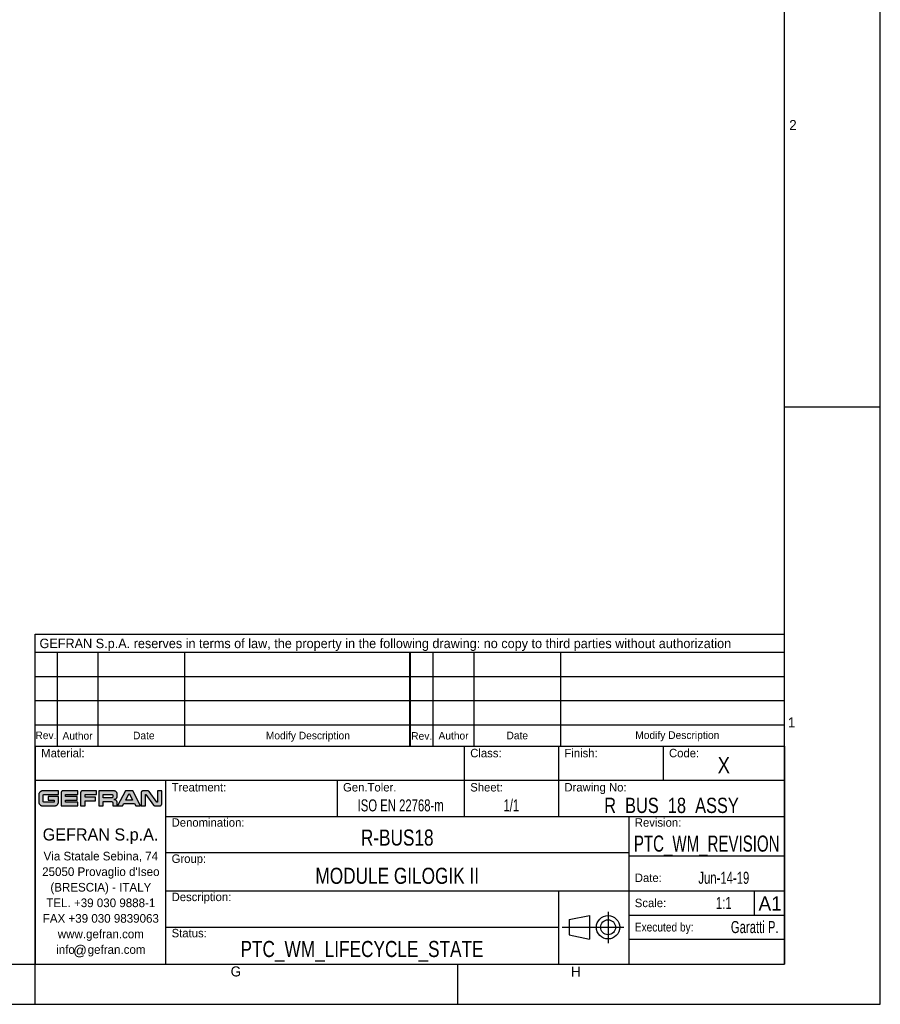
# Model space of a CAD drawing. Header units: millimetres. Extents: x 0 to 841, y 0 to 594.
# Tile 168 of 237: x 627 to 841, y 0 to 245. Entities that reach past the tile are written whole.
import ezdxf

# ---------------------------------------------------------------- set-up
doc = ezdxf.new("R2010")
doc.units = ezdxf.units.MM
doc.header["$LTSCALE"] = 46.255
doc.layers.get('0').update_dxf_attribs({"linetype": 'CONTINUOUS'})
doc.styles.add('TEXTSTYLE_2', font='trium.ttf')
doc.styles.add('TEXTSTYLE_3', font='trium.ttf')
doc.styles.add('TEXTSTYLE_4', font='triumb.ttf')
doc.styles.add('TEXTSTYLE_5', font='trium.ttf')
doc.styles.add('TEXTSTYLE_6', font='txt', dxfattribs={"width": 0.85})
doc.styles.add('TEXTSTYLE_7', font='txt', dxfattribs={"width": 0.7})
doc.styles.add('TEXTSTYLE_8', font='txt', dxfattribs={"width": 0.8})
doc.styles.add('TEXTSTYLE_9', font='arialn.ttf')

msp = doc.modelspace()

# ---------------------------------------------------------------- hatches: boundary and pattern name
at = {"linetype": 'CONTINUOUS'}
for points in [[(636.08534, 49.37186), (636.15177, 49.39361), (636.21657, 49.41999), (636.27948, 49.45091), (636.34019, 49.48622), (636.3984, 49.52577), (636.45381, 49.56937), (636.50612, 49.61681), (636.52687, 49.63759), (636.57424, 49.68996), (636.61776, 49.74544), (636.65723, 49.8037), (636.69246, 49.86446), (636.72328, 49.9274), (636.74957, 49.99224), (636.77124, 50.0587), (636.78819, 50.12653), (636.80037, 50.19549), (636.80774, 50.26538), (636.81024, 50.33601), (636.81011, 50.33844), (636.80958, 50.44355), (636.80974, 51.20331), (636.81024, 51.62928), (634.18325, 51.62928), (634.18325, 50.75769), (635.71453, 50.75769), (635.71453, 50.34846), (635.71213, 50.3224), (635.70501, 50.2974), (635.69334, 50.27405), (635.67744, 50.2531), (635.66876, 50.24442), (635.64781, 50.22852), (635.62446, 50.21685), (635.59946, 50.20973), (635.5734, 50.20733), (633.25804, 50.20685), (633.22083, 50.20927), (633.18442, 50.21649), (633.14924, 50.22842), (633.1158, 50.24489), (633.0847, 50.26567), (633.05657, 50.29035), (633.03204, 50.31838), (633.01159, 50.34913), (632.99552, 50.38204), (632.98403, 50.41659), (632.97725, 50.45233), (632.97526, 50.48892), (632.97536, 50.96871), (632.97627, 51.78743), (632.97694, 51.89772), (632.97707, 51.90015), (632.97949, 51.93748), (632.9867, 51.97389), (632.99859, 52.00896), (633.01501, 52.04222), (633.03573, 52.07313), (633.05847, 52.0992), (633.08632, 52.12392), (633.11702, 52.14464), (633.15002, 52.16106), (633.18481, 52.17294), (633.22094, 52.18015), (633.25804, 52.18257), (636.81024, 52.18297), (636.81024, 53.05703), (632.88025, 53.05703), (632.8113, 53.05434), (632.743, 53.04678), (632.67551, 53.0344), (632.609, 53.01722), (632.54367, 52.99528), (632.47975, 52.96865), (632.41751, 52.9374), (632.35722, 52.90164), (632.29918, 52.86149), (632.24373, 52.81714), (632.19117, 52.7688), (632.14183, 52.71671), (632.11962, 52.69075), (632.07562, 52.63372), (632.03563, 52.57381), (631.99988, 52.5114), (631.96855, 52.44683), (631.94179, 52.38046), (631.91971, 52.31261), (631.9024, 52.2436), (631.88991, 52.17372), (631.88228, 52.10323), (631.87953, 52.03235), (631.87953, 50.30984), (631.88213, 50.2395), (631.88958, 50.17027), (631.90181, 50.1023), (631.91875, 50.03574), (631.94034, 49.97077), (631.9665, 49.90759), (631.99713, 49.84642), (632.03214, 49.78749), (632.07139, 49.73106), (632.11472, 49.67738), (632.16195, 49.62671), (632.21288, 49.57932), (632.26726, 49.53547), (632.28155, 49.52495), (632.33985, 49.48589), (632.40092, 49.45092), (632.46447, 49.42021), (632.53021, 49.39393), (632.59784, 49.37218), (632.6671, 49.35509), (632.73771, 49.34273), (632.80944, 49.33517), (632.88207, 49.33247), (635.8081, 49.33247), (635.87872, 49.33507), (635.94859, 49.34253), (636.01754, 49.35481)], [(637.76883, 53.03742), (637.72802, 53.02234), (637.68884, 53.00315), (637.65168, 52.98003), (637.61694, 52.95317), (637.60018, 52.93804), (637.56987, 52.90612), (637.54302, 52.8714), (637.51989, 52.83426), (637.5007, 52.79511), (637.48562, 52.75433), (637.47477, 52.71225), (637.46821, 52.66917), (637.46601, 52.62536), (637.46601, 49.33325), (641.62476, 49.33325), (641.62476, 50.20485), (638.56172, 50.20485), (638.56172, 50.75769), (641.41305, 50.75769), (641.41305, 51.63426), (638.56172, 51.63426), (638.56172, 52.18462), (641.62807, 52.18462), (641.62807, 53.05703), (637.89788, 53.05703), (637.85405, 53.05484), (637.81094, 53.04828)], [(642.596, 53.03798), (642.55572, 53.02333), (642.51701, 53.00469), (642.48023, 52.98221), (642.44577, 52.95609), (642.42194, 52.93453), (642.39244, 52.90276), (642.36631, 52.8683), (642.34383, 52.83153), (642.32519, 52.79283), (642.31054, 52.75256), (642.29999, 52.71104), (642.29362, 52.66856), (642.29149, 52.62536), (642.29149, 49.33329), (643.3872, 49.33329), (643.3872, 50.59584), (646.01607, 50.59584), (646.01607, 51.46742), (643.3872, 51.46742), (643.3872, 52.18046), (646.2331, 52.18046), (646.2331, 53.05703), (642.72322, 53.05703), (642.68002, 53.0549), (642.63753, 53.04853)], [(662.10276, 49.35561), (662.14977, 49.37277), (662.19492, 49.3946), (662.2378, 49.42093), (662.27796, 49.45152), (662.31496, 49.48606), (662.33823, 49.51178), (662.36881, 49.55195), (662.39515, 49.59482), (662.41698, 49.63998), (662.43414, 49.68698), (662.44649, 49.73545), (662.45396, 49.78505), (662.45646, 49.83549), (662.45646, 53.05703), (661.36075, 53.05703), (661.36075, 50.26336), (661.35833, 50.24715), (661.35122, 50.23236), (661.33989, 50.22015), (661.33659, 50.21772), (661.32181, 50.21062), (661.3056, 50.2082), (661.28944, 50.21062), (661.28473, 50.21233), (661.27148, 50.22052), (661.2622, 50.23175), (659.32436, 52.87002), (659.29578, 52.90706), (659.26468, 52.93957), (659.2289, 52.96982), (659.1902, 52.99595), (659.14906, 53.01766), (659.10593, 53.03476), (659.06126, 53.04709), (659.0154, 53.05454), (658.96868, 53.05703), (657.81135, 53.05699), (657.76089, 53.05449), (657.71127, 53.04703), (657.66279, 53.03467), (657.61577, 53.01752), (657.5706, 52.99568), (657.52771, 52.96936), (657.48754, 52.93877), (657.46184, 52.91554), (657.4273, 52.87856), (657.39672, 52.83841), (657.37039, 52.79555), (657.34856, 52.75042), (657.3314, 52.70343), (657.31904, 52.65498), (657.31158, 52.60539), (657.30908, 52.55496), (657.30908, 49.33329), (658.40479, 49.33329), (658.40479, 52.12696), (658.40721, 52.14318), (658.41431, 52.15797), (658.41674, 52.16125), (658.42893, 52.17258), (658.44371, 52.17969), (658.45994, 52.18211), (658.47581, 52.1797), (658.49057, 52.1726), (658.50299, 52.16119), (658.50406, 52.15982), (660.43455, 49.53243), (660.46185, 49.49449), (660.46891, 49.48595), (660.50108, 49.45194), (660.53667, 49.42167), (660.57523, 49.39548), (660.61633, 49.37364), (660.65955, 49.35637), (660.7045, 49.34381), (660.75085, 49.33608), (660.79831, 49.33329), (661.95424, 49.33329), (662.00469, 49.33579), (662.05429, 49.34325)]]:
    msp.add_hatch(color=2, dxfattribs=at).paths.add_polyline_path(points)
h = msp.add_hatch(color=2, dxfattribs=at)
h.paths.add_polyline_path([(650.80242, 50.93592), (650.8611, 50.95657), (650.91812, 50.98162), (650.97321, 51.01097), (651.02606, 51.04445), (651.07635, 51.0819), (651.12377, 51.12309), (651.16148, 51.16077), (651.20273, 51.20815), (651.24023, 51.2584), (651.27377, 51.31121), (651.30317, 51.36627), (651.32828, 51.42328), (651.34899, 51.48193), (651.36521, 51.54197), (651.37688, 51.60314), (651.38394, 51.66524), (651.38634, 51.72805), (651.38634, 52.22697), (651.384, 52.28993), (651.37701, 52.35216), (651.3654, 52.41345), (651.34925, 52.4736), (651.3286, 52.53235), (651.30357, 52.58943), (651.27425, 52.64455), (651.2408, 52.69741), (651.2034, 52.74769), (651.16226, 52.79508), (651.12451, 52.83289), (651.07722, 52.87407), (651.02706, 52.91149), (650.97435, 52.94495), (650.91938, 52.97427), (650.86248, 52.99931), (650.80391, 53.01994), (650.74395, 53.0361), (650.68283, 53.0477), (650.62078, 53.05469), (650.55797, 53.05703), (646.78105, 53.05703), (646.78105, 49.33413), (647.87676, 49.33413), (647.87676, 50.43217), (649.8591, 50.43217), (649.90445, 50.42984), (649.94897, 50.42289), (649.99238, 50.4114), (650.03435, 50.39545), (650.07451, 50.37517), (650.11245, 50.35076), (650.14775, 50.32245), (650.17997, 50.29055), (650.18241, 50.28785), (650.21077, 50.25262), (650.23523, 50.21475), (650.25554, 50.17468), (650.27151, 50.13283), (650.28302, 50.08957), (650.28997, 50.04523), (650.2923, 50.0001), (650.2923, 49.33413), (651.38799, 49.33413), (651.38799, 50.06623), (651.38565, 50.12892), (651.37865, 50.19095), (651.36704, 50.25212), (651.35086, 50.31221), (651.33017, 50.37097), (651.30507, 50.42812), (651.27567, 50.48337), (651.24211, 50.5364), (651.20457, 50.58689), (651.16328, 50.63452), (651.12375, 50.67408), (651.07617, 50.71539), (651.02574, 50.75294), (650.97279, 50.7865), (650.91762, 50.81591), (650.86056, 50.84101), (650.80189, 50.86169), (650.7419, 50.87787), (650.68081, 50.88948), (650.61887, 50.89647), (650.55624, 50.89882), (650.61907, 50.90116), (650.68118, 50.90815), (650.74236, 50.91976)])
h.paths.add_polyline_path([(650.04956, 51.31117), (650.02583, 51.30815), (650.00178, 51.30714), (647.87676, 51.30714), (647.87676, 52.18209), (650.00181, 52.18209), (650.02587, 52.18108), (650.04961, 52.17806), (650.07293, 52.17305), (650.09571, 52.16609), (650.11784, 52.15721), (650.13918, 52.14645), (650.15959, 52.13389), (650.17891, 52.11961), (650.19699, 52.1037), (650.20561, 52.09508), (650.22151, 52.077), (650.23579, 52.05767), (650.24835, 52.03726), (650.25911, 52.01591), (650.26799, 51.99377), (650.27495, 51.97097), (650.27996, 51.94764), (650.28298, 51.9239), (650.28399, 51.89983), (650.28399, 51.59024), (650.28298, 51.56605), (650.27996, 51.5422), (650.27496, 51.51879), (650.268, 51.49592), (650.25913, 51.47372), (650.24839, 51.45233), (650.23585, 51.43187), (650.22159, 51.41252), (650.20572, 51.39441), (650.19686, 51.38553), (650.17879, 51.36962), (650.15949, 51.35533), (650.13909, 51.34277), (650.11776, 51.33202), (650.09565, 51.32314), (650.07287, 51.31617)])
h = msp.add_hatch(color=2, dxfattribs=at)
h.paths.add_polyline_path([(654.33973, 52.31045), (654.34967, 52.31135), (654.35961, 52.31045), (654.36908, 52.30779), (654.37791, 52.30343), (654.38589, 52.29747), (654.39275, 52.29005), (654.39809, 52.28168), (655.20838, 50.75769), (653.49064, 50.75769), (654.30117, 52.28168), (654.30667, 52.29025), (654.31338, 52.29746), (654.32138, 52.30343), (654.33024, 52.30779)])
h.paths.add_polyline_path([(652.72707, 49.33247), (653.03163, 49.88945), (655.66739, 49.88945), (655.97193, 49.33247), (657.2012, 49.33247), (655.22676, 53.05703), (653.47225, 53.05703), (651.48614, 49.33247)])

# ---------------------------------------------------------------- linework, layer by layer
at = {"color": 2, "linetype": 'CONTINUOUS'}
for p, q in [((841, 0), (841, 594)), ((817.21398, 148.5), (841, 148.5)), ((631, 91.98901), (817.21398, 91.98901)), ((631, 64.16876), (631, 91.98901)), ((631, 87.49449), (817.21398, 87.49449)), ((636.52166, 64.16876), (636.52166, 87.49449)), ((646.64503, 64.16876), (646.64503, 87.49449)), ((668.22315, 64.16876), (668.22315, 87.49449)), ((723.98035, 87.49449), (723.98035, 64.16876)), ((724.19169, 87.49449), (724.19169, 64.16876)), ((729.916, 64.16876), (729.916, 87.49449)), ((740.03937, 64.16876), (740.03937, 87.49449)), ((761.61749, 64.16876), (761.61749, 87.49449)), ((631, 81.48987), (724, 81.48987)), ((724.19169, 81.48987), (817.21398, 81.48987)), ((631, 75.48525), (724, 75.48525)), ((724.19169, 75.48525), (817.21398, 75.48525)), ((631, 69.48063), (724, 69.48063)), ((724.19169, 69.48063), (817.21398, 69.48063)), ((631.01238, 64.19846), (817.21238, 64.19846)), ((631.01238, 64.19846), (631.01238, 9.99846)), ((737.61238, 64.19846), (737.61238, 46.69846)), ((761.01238, 64.19846), (761.01238, 46.69846)), ((787.01238, 64.19846), (787.01238, 55.69846)), ((817.21238, 64.19846), (817.21238, 9.99846)), ((631.01238, 55.69846), (817.21238, 55.69846)), ((663.41238, 55.69846), (663.41238, 9.99846)), ((706.01238, 55.69846), (706.01238, 46.69846)), ((631.88228, 52.10323), (631.87953, 52.03235)), ((631.87953, 52.03235), (631.87953, 50.30984)), ((631.88991, 52.17372), (631.88228, 52.10323)), ((631.9024, 52.2436), (631.88991, 52.17372)), ((631.91971, 52.31261), (631.9024, 52.2436)), ((631.94179, 52.38046), (631.91971, 52.31261)), ((631.96855, 52.44683), (631.94179, 52.38046)), ((631.99988, 52.5114), (631.96855, 52.44683)), ((632.03563, 52.57381), (631.99988, 52.5114)), ((632.07562, 52.63372), (632.03563, 52.57381)), ((632.11962, 52.69075), (632.07562, 52.63372)), ((632.14183, 52.71671), (632.11962, 52.69075)), ((632.19117, 52.7688), (632.14183, 52.71671)), ((632.24373, 52.81714), (632.19117, 52.7688)), ((632.29918, 52.86149), (632.24373, 52.81714)), ((632.35722, 52.90164), (632.29918, 52.86149)), ((632.41751, 52.9374), (632.35722, 52.90164)), ((632.47975, 52.96865), (632.41751, 52.9374)), ((632.54367, 52.99528), (632.47975, 52.96865)), ((632.609, 53.01722), (632.54367, 52.99528)), ((632.67551, 53.0344), (632.609, 53.01722)), ((632.743, 53.04678), (632.67551, 53.0344)), ((632.8113, 53.05434), (632.743, 53.04678)), ((632.88025, 53.05703), (632.8113, 53.05434)), ((636.81024, 53.05703), (632.88025, 53.05703)), ((632.97536, 50.96871), (632.97627, 51.78743)), ((632.97627, 51.78743), (632.97694, 51.89772)), ((632.97694, 51.89772), (632.97707, 51.90015)), ((632.97707, 51.90015), (632.97949, 51.93748)), ((632.97949, 51.93748), (632.9867, 51.97389)), ((632.9867, 51.97389), (632.99859, 52.00896)), ((632.99859, 52.00896), (633.01501, 52.04222)), ((633.01501, 52.04222), (633.03573, 52.07313)), ((633.03573, 52.07313), (633.05847, 52.0992)), ((633.05847, 52.0992), (633.08632, 52.12392)), ((633.08632, 52.12392), (633.11702, 52.14464)), ((633.11702, 52.14464), (633.15002, 52.16106)), ((633.15002, 52.16106), (633.18481, 52.17294)), ((633.18481, 52.17294), (633.22094, 52.18015)), ((633.22094, 52.18015), (633.25804, 52.18257)), ((633.25804, 52.18257), (636.81024, 52.18297)), ((636.81024, 51.62928), (634.18325, 51.62928)), ((634.18325, 51.62928), (634.18325, 50.75769)), ((636.80974, 51.20331), (636.81024, 51.62928)), ((636.81024, 52.18297), (636.81024, 53.05703)), ((637.46821, 52.66917), (637.46601, 52.62536)), ((637.46601, 52.62536), (637.46601, 49.33325)), ((637.47477, 52.71225), (637.46821, 52.66917)), ((637.48562, 52.75433), (637.47477, 52.71225)), ((637.5007, 52.79511), (637.48562, 52.75433)), ((637.51989, 52.83426), (637.5007, 52.79511)), ((637.54302, 52.8714), (637.51989, 52.83426)), ((637.56987, 52.90612), (637.54302, 52.8714)), ((637.60018, 52.93804), (637.56987, 52.90612)), ((637.61694, 52.95317), (637.60018, 52.93804)), ((637.65168, 52.98003), (637.61694, 52.95317)), ((637.68884, 53.00315), (637.65168, 52.98003)), ((637.72802, 53.02234), (637.68884, 53.00315)), ((637.76883, 53.03742), (637.72802, 53.02234)), ((637.81094, 53.04828), (637.76883, 53.03742)), ((637.85405, 53.05484), (637.81094, 53.04828)), ((637.89788, 53.05703), (637.85405, 53.05484)), ((641.62807, 53.05703), (637.89788, 53.05703)), ((638.56172, 52.18462), (641.62807, 52.18462)), ((638.56172, 51.63426), (638.56172, 52.18462)), ((641.41305, 51.63426), (638.56172, 51.63426)), ((641.41305, 50.75769), (641.41305, 51.63426)), ((641.62807, 52.18462), (641.62807, 53.05703)), ((642.29362, 52.66856), (642.29149, 52.62536)), ((642.29149, 52.62536), (642.29149, 49.33329)), ((642.29999, 52.71104), (642.29362, 52.66856)), ((642.31054, 52.75256), (642.29999, 52.71104)), ((642.32519, 52.79283), (642.31054, 52.75256)), ((642.34383, 52.83153), (642.32519, 52.79283)), ((642.36631, 52.8683), (642.34383, 52.83153)), ((642.39244, 52.90276), (642.36631, 52.8683)), ((642.42194, 52.93453), (642.39244, 52.90276)), ((642.44577, 52.95609), (642.42194, 52.93453)), ((642.48023, 52.98221), (642.44577, 52.95609)), ((642.51701, 53.00469), (642.48023, 52.98221)), ((642.55572, 53.02333), (642.51701, 53.00469)), ((642.596, 53.03798), (642.55572, 53.02333)), ((642.63753, 53.04853), (642.596, 53.03798)), ((642.68002, 53.0549), (642.63753, 53.04853)), ((642.72322, 53.05703), (642.68002, 53.0549)), ((646.2331, 53.05703), (642.72322, 53.05703)), ((643.3872, 52.18046), (646.2331, 52.18046)), ((643.3872, 51.46742), (643.3872, 52.18046)), ((646.01607, 51.46742), (643.3872, 51.46742)), ((646.01607, 50.59584), (646.01607, 51.46742)), ((646.2331, 52.18046), (646.2331, 53.05703)), ((650.55797, 53.05703), (646.78105, 53.05703)), ((646.78105, 53.05703), (646.78105, 49.33413)), ((647.87676, 52.18209), (650.00181, 52.18209)), ((647.87676, 51.30714), (647.87676, 52.18209)), ((650.00181, 52.18209), (650.02587, 52.18108)), ((650.02587, 52.18108), (650.04961, 52.17806)), ((650.04961, 52.17806), (650.07293, 52.17305)), ((650.07293, 52.17305), (650.09571, 52.16609)), ((650.09571, 52.16609), (650.11784, 52.15721)), ((650.11784, 52.15721), (650.13918, 52.14645)), ((650.13918, 52.14645), (650.15959, 52.13389)), ((650.15959, 52.13389), (650.17891, 52.11961)), ((650.17891, 52.11961), (650.19699, 52.1037)), ((650.19699, 52.1037), (650.20561, 52.09508)), ((650.20561, 52.09508), (650.22151, 52.077)), ((650.22159, 51.41252), (650.20572, 51.39441)), ((650.22151, 52.077), (650.23579, 52.05767)), ((650.23585, 51.43187), (650.22159, 51.41252)), ((650.23579, 52.05767), (650.24835, 52.03726)), ((650.24839, 51.45233), (650.23585, 51.43187)), ((650.24835, 52.03726), (650.25911, 52.01591)), ((650.25913, 51.47372), (650.24839, 51.45233)), ((650.25911, 52.01591), (650.26799, 51.99377)), ((650.268, 51.49592), (650.25913, 51.47372)), ((650.26799, 51.99377), (650.27495, 51.97097)), ((650.27496, 51.51879), (650.268, 51.49592)), ((650.27495, 51.97097), (650.27996, 51.94764)), ((650.27996, 51.5422), (650.27496, 51.51879)), ((650.27996, 51.94764), (650.28298, 51.9239)), ((650.28298, 51.56605), (650.27996, 51.5422)), ((650.28298, 51.9239), (650.28399, 51.89983)), ((650.28399, 51.59024), (650.28298, 51.56605)), ((650.28399, 51.89983), (650.28399, 51.59024)), ((650.62078, 53.05469), (650.55797, 53.05703)), ((650.68283, 53.0477), (650.62078, 53.05469)), ((650.74395, 53.0361), (650.68283, 53.0477)), ((650.80391, 53.01994), (650.74395, 53.0361)), ((650.86248, 52.99931), (650.80391, 53.01994)), ((650.91938, 52.97427), (650.86248, 52.99931)), ((650.97435, 52.94495), (650.91938, 52.97427)), ((651.02706, 52.91149), (650.97435, 52.94495)), ((651.07722, 52.87407), (651.02706, 52.91149)), ((651.12451, 52.83289), (651.07722, 52.87407)), ((651.16226, 52.79508), (651.12451, 52.83289)), ((651.2034, 52.74769), (651.16226, 52.79508)), ((651.2408, 52.69741), (651.2034, 52.74769)), ((651.27425, 52.64455), (651.2408, 52.69741)), ((651.30357, 52.58943), (651.27425, 52.64455)), ((651.30317, 51.36627), (651.32828, 51.42328)), ((651.3286, 52.53235), (651.30357, 52.58943)), ((651.32828, 51.42328), (651.34899, 51.48193)), ((651.34925, 52.4736), (651.3286, 52.53235)), ((651.34899, 51.48193), (651.36521, 51.54197)), ((651.3654, 52.41345), (651.34925, 52.4736)), ((651.36521, 51.54197), (651.37688, 51.60314)), ((651.37701, 52.35216), (651.3654, 52.41345)), ((651.37688, 51.60314), (651.38394, 51.66524)), ((651.384, 52.28993), (651.37701, 52.35216)), ((651.38394, 51.66524), (651.38634, 51.72805)), ((651.38634, 52.22697), (651.384, 52.28993)), ((651.38634, 51.72805), (651.38634, 52.22697)), ((653.47225, 53.05703), (651.48614, 49.33247)), ((655.22676, 53.05703), (653.47225, 53.05703)), ((653.49064, 50.75769), (654.30117, 52.28168)), ((654.30117, 52.28168), (654.30667, 52.29025)), ((654.30667, 52.29025), (654.31338, 52.29746)), ((654.31338, 52.29746), (654.32138, 52.30343)), ((654.32138, 52.30343), (654.33024, 52.30779)), ((654.33024, 52.30779), (654.33973, 52.31045)), ((654.33973, 52.31045), (654.34967, 52.31135)), ((654.34967, 52.31135), (654.35961, 52.31045)), ((654.35961, 52.31045), (654.36908, 52.30779)), ((654.36908, 52.30779), (654.37791, 52.30343)), ((654.37791, 52.30343), (654.38589, 52.29747)), ((654.38589, 52.29747), (654.39275, 52.29005)), ((654.39275, 52.29005), (654.39809, 52.28168)), ((654.39809, 52.28168), (655.20838, 50.75769)), ((657.2012, 49.33247), (655.22676, 53.05703)), ((657.31158, 52.60539), (657.30908, 52.55496)), ((657.30908, 52.55496), (657.30908, 49.33329)), ((657.31904, 52.65498), (657.31158, 52.60539)), ((657.3314, 52.70343), (657.31904, 52.65498)), ((657.34856, 52.75042), (657.3314, 52.70343)), ((657.37039, 52.79555), (657.34856, 52.75042)), ((657.39672, 52.83841), (657.37039, 52.79555)), ((657.4273, 52.87856), (657.39672, 52.83841)), ((657.46184, 52.91554), (657.4273, 52.87856)), ((657.48754, 52.93877), (657.46184, 52.91554)), ((657.52771, 52.96936), (657.48754, 52.93877)), ((657.5706, 52.99568), (657.52771, 52.96936)), ((657.61577, 53.01752), (657.5706, 52.99568)), ((657.66279, 53.03467), (657.61577, 53.01752)), ((657.71127, 53.04703), (657.66279, 53.03467)), ((657.76089, 53.05449), (657.71127, 53.04703)), ((657.81135, 53.05699), (657.76089, 53.05449)), ((658.96868, 53.05703), (657.81135, 53.05699)), ((658.40479, 52.12696), (658.40721, 52.14318)), ((658.40479, 49.33329), (658.40479, 52.12696)), ((658.40721, 52.14318), (658.41431, 52.15797)), ((658.41431, 52.15797), (658.41674, 52.16125)), ((658.41674, 52.16125), (658.42893, 52.17258)), ((658.42893, 52.17258), (658.44371, 52.17969)), ((658.44371, 52.17969), (658.45994, 52.18211)), ((658.45994, 52.18211), (658.47581, 52.1797)), ((658.47581, 52.1797), (658.49057, 52.1726)), ((658.49057, 52.1726), (658.50299, 52.16119)), ((658.50299, 52.16119), (658.50406, 52.15982)), ((658.50406, 52.15982), (660.43455, 49.53243)), ((659.0154, 53.05454), (658.96868, 53.05703)), ((659.06126, 53.04709), (659.0154, 53.05454)), ((659.10593, 53.03476), (659.06126, 53.04709)), ((659.14906, 53.01766), (659.10593, 53.03476)), ((659.1902, 52.99595), (659.14906, 53.01766)), ((659.2289, 52.96982), (659.1902, 52.99595)), ((659.26468, 52.93957), (659.2289, 52.96982)), ((659.29578, 52.90706), (659.26468, 52.93957)), ((659.32436, 52.87002), (659.29578, 52.90706)), ((661.2622, 50.23175), (659.32436, 52.87002)), ((662.45646, 53.05703), (661.36075, 53.05703)), ((661.36075, 53.05703), (661.36075, 50.26336)), ((662.45646, 49.83549), (662.45646, 53.05703)), ((631.87953, 50.30984), (631.88213, 50.2395)), ((631.88213, 50.2395), (631.88958, 50.17027)), ((631.88958, 50.17027), (631.90181, 50.1023)), ((631.90181, 50.1023), (631.91875, 50.03574)), ((631.91875, 50.03574), (631.94034, 49.97077)), ((631.94034, 49.97077), (631.9665, 49.90759)), ((631.9665, 49.90759), (631.99713, 49.84642)), ((631.99713, 49.84642), (632.03214, 49.78749)), ((632.03214, 49.78749), (632.07139, 49.73106)), ((632.07139, 49.73106), (632.11472, 49.67738)), ((632.11472, 49.67738), (632.16195, 49.62671)), ((632.16195, 49.62671), (632.21288, 49.57932)), ((632.21288, 49.57932), (632.26726, 49.53547)), ((632.26726, 49.53547), (632.28155, 49.52495)), ((632.28155, 49.52495), (632.33985, 49.48589)), ((632.33985, 49.48589), (632.40092, 49.45092)), ((632.40092, 49.45092), (632.46447, 49.42021)), ((632.46447, 49.42021), (632.53021, 49.39393)), ((632.53021, 49.39393), (632.59784, 49.37218)), ((632.59784, 49.37218), (632.6671, 49.35509)), ((632.6671, 49.35509), (632.73771, 49.34273)), ((632.73771, 49.34273), (632.80944, 49.33517)), ((632.80944, 49.33517), (632.88207, 49.33247)), ((632.88207, 49.33247), (635.8081, 49.33247)), ((632.97526, 50.48892), (632.97536, 50.96871)), ((632.97725, 50.45233), (632.97526, 50.48892)), ((632.98403, 50.41659), (632.97725, 50.45233)), ((632.99552, 50.38204), (632.98403, 50.41659)), ((633.01159, 50.34913), (632.99552, 50.38204)), ((633.03204, 50.31838), (633.01159, 50.34913)), ((633.05657, 50.29035), (633.03204, 50.31838)), ((633.0847, 50.26567), (633.05657, 50.29035)), ((633.1158, 50.24489), (633.0847, 50.26567)), ((633.14924, 50.22842), (633.1158, 50.24489)), ((633.18442, 50.21649), (633.14924, 50.22842)), ((633.22083, 50.20927), (633.18442, 50.21649)), ((633.25804, 50.20685), (633.22083, 50.20927)), ((635.5734, 50.20733), (633.25804, 50.20685)), ((634.18325, 50.75769), (635.71453, 50.75769)), ((635.59946, 50.20973), (635.5734, 50.20733)), ((635.62446, 50.21685), (635.59946, 50.20973)), ((635.64781, 50.22852), (635.62446, 50.21685)), ((635.66876, 50.24442), (635.64781, 50.22852)), ((635.67744, 50.2531), (635.66876, 50.24442)), ((635.69334, 50.27405), (635.67744, 50.2531)), ((635.70501, 50.2974), (635.69334, 50.27405)), ((635.71213, 50.3224), (635.70501, 50.2974)), ((635.71453, 50.34846), (635.71213, 50.3224)), ((635.71453, 50.75769), (635.71453, 50.34846)), ((635.8081, 49.33247), (635.87872, 49.33507)), ((635.87872, 49.33507), (635.94859, 49.34253)), ((635.94859, 49.34253), (636.01754, 49.35481)), ((636.01754, 49.35481), (636.08534, 49.37186)), ((636.08534, 49.37186), (636.15177, 49.39361)), ((636.15177, 49.39361), (636.21657, 49.41999)), ((636.21657, 49.41999), (636.27948, 49.45091)), ((636.27948, 49.45091), (636.34019, 49.48622)), ((636.34019, 49.48622), (636.3984, 49.52577)), ((636.3984, 49.52577), (636.45381, 49.56937)), ((636.45381, 49.56937), (636.50612, 49.61681)), ((636.50612, 49.61681), (636.52687, 49.63759)), ((636.52687, 49.63759), (636.57424, 49.68996)), ((636.57424, 49.68996), (636.61776, 49.74544)), ((636.61776, 49.74544), (636.65723, 49.8037)), ((636.65723, 49.8037), (636.69246, 49.86446)), ((636.69246, 49.86446), (636.72328, 49.9274)), ((636.72328, 49.9274), (636.74957, 49.99224)), ((636.74957, 49.99224), (636.77124, 50.0587)), ((636.77124, 50.0587), (636.78819, 50.12653)), ((636.78819, 50.12653), (636.80037, 50.19549)), ((636.80037, 50.19549), (636.80774, 50.26538)), ((636.80774, 50.26538), (636.81024, 50.33601)), ((636.80958, 50.44355), (636.80974, 51.20331)), ((636.81011, 50.33844), (636.80958, 50.44355)), ((636.81024, 50.33601), (636.81011, 50.33844)), ((637.46601, 49.33325), (641.62476, 49.33325)), ((638.56172, 50.75769), (641.41305, 50.75769)), ((638.56172, 50.20485), (638.56172, 50.75769)), ((641.62476, 50.20485), (638.56172, 50.20485)), ((641.62476, 49.33325), (641.62476, 50.20485)), ((642.29149, 49.33329), (643.3872, 49.33329)), ((643.3872, 50.59584), (646.01607, 50.59584)), ((643.3872, 49.33329), (643.3872, 50.59584)), ((646.78105, 49.33413), (647.87676, 49.33413)), ((650.00178, 51.30714), (647.87676, 51.30714)), ((647.87676, 50.43217), (649.8591, 50.43217)), ((647.87676, 49.33413), (647.87676, 50.43217)), ((649.8591, 50.43217), (649.90445, 50.42984)), ((649.90445, 50.42984), (649.94897, 50.42289)), ((649.94897, 50.42289), (649.99238, 50.4114)), ((649.99238, 50.4114), (650.03435, 50.39545)), ((650.02583, 51.30815), (650.00178, 51.30714)), ((650.04956, 51.31117), (650.02583, 51.30815)), ((650.03435, 50.39545), (650.07451, 50.37517)), ((650.07287, 51.31617), (650.04956, 51.31117)), ((650.09565, 51.32314), (650.07287, 51.31617)), ((650.07451, 50.37517), (650.11245, 50.35076)), ((650.11776, 51.33202), (650.09565, 51.32314)), ((650.11245, 50.35076), (650.14775, 50.32245)), ((650.13909, 51.34277), (650.11776, 51.33202)), ((650.15949, 51.35533), (650.13909, 51.34277)), ((650.14775, 50.32245), (650.17997, 50.29055)), ((650.17879, 51.36962), (650.15949, 51.35533)), ((650.19686, 51.38553), (650.17879, 51.36962)), ((650.17997, 50.29055), (650.18241, 50.28785)), ((650.18241, 50.28785), (650.21077, 50.25262)), ((650.20572, 51.39441), (650.19686, 51.38553)), ((650.21077, 50.25262), (650.23523, 50.21475)), ((650.23523, 50.21475), (650.25554, 50.17468)), ((650.25554, 50.17468), (650.27151, 50.13283)), ((650.27151, 50.13283), (650.28302, 50.08957)), ((650.28302, 50.08957), (650.28997, 50.04523)), ((650.28997, 50.04523), (650.2923, 50.0001)), ((650.2923, 50.0001), (650.2923, 49.33413)), ((650.2923, 49.33413), (651.38799, 49.33413)), ((650.55624, 50.89882), (650.61907, 50.90116)), ((650.61887, 50.89647), (650.55624, 50.89882)), ((650.68081, 50.88948), (650.61887, 50.89647)), ((650.61907, 50.90116), (650.68118, 50.90815)), ((650.7419, 50.87787), (650.68081, 50.88948)), ((650.68118, 50.90815), (650.74236, 50.91976)), ((650.80189, 50.86169), (650.7419, 50.87787)), ((650.74236, 50.91976), (650.80242, 50.93592)), ((650.86056, 50.84101), (650.80189, 50.86169)), ((650.80242, 50.93592), (650.8611, 50.95657)), ((650.91762, 50.81591), (650.86056, 50.84101)), ((650.8611, 50.95657), (650.91812, 50.98162)), ((650.97279, 50.7865), (650.91762, 50.81591)), ((650.91812, 50.98162), (650.97321, 51.01097)), ((651.02574, 50.75294), (650.97279, 50.7865)), ((650.97321, 51.01097), (651.02606, 51.04445)), ((651.07617, 50.71539), (651.02574, 50.75294)), ((651.02606, 51.04445), (651.07635, 51.0819)), ((651.12375, 50.67408), (651.07617, 50.71539)), ((651.07635, 51.0819), (651.12377, 51.12309)), ((651.16328, 50.63452), (651.12375, 50.67408)), ((651.12377, 51.12309), (651.16148, 51.16077)), ((651.16148, 51.16077), (651.20273, 51.20815)), ((651.20457, 50.58689), (651.16328, 50.63452)), ((651.20273, 51.20815), (651.24023, 51.2584)), ((651.24211, 50.5364), (651.20457, 50.58689)), ((651.24023, 51.2584), (651.27377, 51.31121)), ((651.27567, 50.48337), (651.24211, 50.5364)), ((651.27377, 51.31121), (651.30317, 51.36627)), ((651.30507, 50.42812), (651.27567, 50.48337)), ((651.33017, 50.37097), (651.30507, 50.42812)), ((651.35086, 50.31221), (651.33017, 50.37097)), ((651.36704, 50.25212), (651.35086, 50.31221)), ((651.37865, 50.19095), (651.36704, 50.25212)), ((651.38565, 50.12892), (651.37865, 50.19095)), ((651.38799, 50.06623), (651.38565, 50.12892)), ((651.38799, 49.33413), (651.38799, 50.06623)), ((651.48614, 49.33247), (652.72707, 49.33247)), ((652.72707, 49.33247), (653.03163, 49.88945)), ((653.03163, 49.88945), (655.66739, 49.88945)), ((655.20838, 50.75769), (653.49064, 50.75769)), ((655.66739, 49.88945), (655.97193, 49.33247)), ((655.97193, 49.33247), (657.2012, 49.33247)), ((657.30908, 49.33329), (658.40479, 49.33329)), ((660.43455, 49.53243), (660.46185, 49.49449)), ((660.46185, 49.49449), (660.46891, 49.48595)), ((660.46891, 49.48595), (660.50108, 49.45194)), ((660.50108, 49.45194), (660.53667, 49.42167)), ((660.53667, 49.42167), (660.57523, 49.39548)), ((660.57523, 49.39548), (660.61633, 49.37364)), ((660.61633, 49.37364), (660.65955, 49.35637)), ((660.65955, 49.35637), (660.7045, 49.34381)), ((660.7045, 49.34381), (660.75085, 49.33608)), ((660.75085, 49.33608), (660.79831, 49.33329)), ((660.79831, 49.33329), (661.95424, 49.33329)), ((661.27148, 50.22052), (661.2622, 50.23175)), ((661.28473, 50.21233), (661.27148, 50.22052)), ((661.28944, 50.21062), (661.28473, 50.21233)), ((661.3056, 50.2082), (661.28944, 50.21062)), ((661.32181, 50.21062), (661.3056, 50.2082)), ((661.33659, 50.21772), (661.32181, 50.21062)), ((661.33989, 50.22015), (661.33659, 50.21772)), ((661.35122, 50.23236), (661.33989, 50.22015)), ((661.35833, 50.24715), (661.35122, 50.23236)), ((661.36075, 50.26336), (661.35833, 50.24715)), ((661.95424, 49.33329), (662.00469, 49.33579)), ((662.00469, 49.33579), (662.05429, 49.34325)), ((662.05429, 49.34325), (662.10276, 49.35561)), ((662.10276, 49.35561), (662.14977, 49.37277)), ((662.14977, 49.37277), (662.19492, 49.3946)), ((662.19492, 49.3946), (662.2378, 49.42093)), ((662.2378, 49.42093), (662.27796, 49.45152)), ((662.27796, 49.45152), (662.31496, 49.48606)), ((662.31496, 49.48606), (662.33823, 49.51178)), ((662.33823, 49.51178), (662.36881, 49.55195)), ((662.36881, 49.55195), (662.39515, 49.59482)), ((662.39515, 49.59482), (662.41698, 49.63998)), ((662.41698, 49.63998), (662.43414, 49.68698)), ((662.43414, 49.68698), (662.44649, 49.73545)), ((662.44649, 49.73545), (662.45396, 49.78505)), ((662.45396, 49.78505), (662.45646, 49.83549)), ((663.41238, 46.69846), (817.21238, 46.69846)), ((778.51238, 46.69846), (778.51238, 9.99846)), ((663.41238, 37.69846), (778.51238, 37.69846)), ((778.533, 36.92063), (817.2624, 36.92063)), ((663.41238, 28.19846), (817.21238, 28.19846)), ((761.01238, 28.19846), (761.01238, 9.99846)), ((809.61847, 28.11167), (809.61847, 22.14508)), ((763.67552, 21.05475), (768.72208, 22.09528)), ((768.72208, 22.09528), (768.72208, 16.1881)), ((773.34728, 23.00968), (773.34728, 15.18996)), ((778.51238, 22.19846), (817.21238, 22.19846)), ((763.67552, 21.05475), (763.67552, 17.28311)), ((663.41238, 19.19846), (761.01238, 19.19846)), ((761.97782, 19.15126), (777.25715, 19.15126)), ((763.67552, 17.28311), (768.72208, 16.1881)), ((778.51238, 16.19846), (817.21238, 16.19846)), ((631.01238, 9.99846), (817.21238, 9.99846)), ((736, 0), (736, 10)), ((0, 0), (841, 0))]:
    msp.add_line(p, q, dxfattribs=at)
at = {"color": 7, "linetype": 'CONTINUOUS'}
for p, q in [((817.21398, 10), (817.21398, 584)), ((631, 64.16876), (817.21398, 64.16876)), ((631, 0), (631, 64.16876)), ((631, 55.67662), (663.37961, 55.67662)), ((663.37961, 55.67662), (663.41272, 10)), ((20, 10), (817.21398, 10))]:
    msp.add_line(p, q, dxfattribs=at)
at = {"color": 2, "linetype": 'CONTINUOUS'}
for radius in [2.89927, 1.86486]:
    msp.add_circle((773.34728, 19.15126), radius, dxfattribs=at)

# ---------------------------------------------------------------- texts
for s, insert, char_height, width, attachment_point, line_spacing_factor, style in [('2', (819.29802, 219.79431), 2.5, 1.9166667, 2, 0.9, 'TEXTSTYLE_2'), ('GEFRAN S.p.A. reserves in terms of law, the property in the following drawing: no copy to third parties without authorization', (632.07408, 90.88308), 2.35, 182.6385185, 1, 0.9, 'TEXTSTYLE_2'), ('1', (818.95938, 71.30451), 2.5, 1.9166667, 2, 0.9, 'TEXTSTYLE_2'), ('Rev.', (631.05043, 67.80488), 1.9, 5.4537037, 1, 0.9, 'TEXTSTYLE_2'), ('Author', (637.78464, 67.70039), 1.9, 7.9237037, 1, 0.9, 'TEXTSTYLE_2'), ('Date', (655.30832, 67.76498), 1.9, 5.5944444, 1, 0.9, 'TEXTSTYLE_2'), ('Modify Description', (688.30739, 67.76345), 1.9, 22.1877778, 1, 0.9, 'TEXTSTYLE_2'), ('Rev.', (724.43931, 67.64776), 1.9, 5.4537037, 1, 0.9, 'TEXTSTYLE_2'), ('Author', (731.21338, 67.72171), 1.9, 7.9237037, 1, 0.9, 'TEXTSTYLE_2'), ('Date', (748.10407, 67.76592), 1.9, 5.5944444, 1, 0.9, 'TEXTSTYLE_2'), ('Modify Description', (780.10925, 67.86067), 1.9, 22.1877778, 1, 0.9, 'TEXTSTYLE_2'), ('Material:', (632.49988, 63.49846), 2.1, 11.4488889, 1, 0.9, 'TEXTSTYLE_5'), ('Class:', (739.09988, 63.49846), 2.1, 8.1822222, 1, 0.9, 'TEXTSTYLE_5'), ('Finish:', (762.49988, 63.49846), 2.1, 8.82, 1, 0.9, 'TEXTSTYLE_5'), ('Code:', (788.49988, 63.49846), 2.1, 7.8477778, 1, 0.9, 'TEXTSTYLE_5'), ('X', (802.11238, 61.44846), 4, 5.1, 2, 0.9, 'TEXTSTYLE_6'), ('Treatment:', (664.89988, 54.99846), 2.1, 14.35, 1, 0.9, 'TEXTSTYLE_5'), ('Gen.Toler.', (707.49988, 54.99846), 2.1, 13.9688889, 1, 0.9, 'TEXTSTYLE_5'), ('Sheet:', (739.09988, 54.99846), 2.1, 8.5477778, 1, 0.9, 'TEXTSTYLE_5'), ('Drawing No:', (762.49988, 54.99846), 2.1, 16.3488889, 1, 0.9, 'TEXTSTYLE_5'), ('R_BUS_18_ASSY', (789.11238, 51.34846), 3.8, 49.4, 2, 0.9, 'TEXTSTYLE_8'), ('ISO EN 22768-m', (721.81238, 50.94846), 3, 38.259375, 2, 0.9, 'TEXTSTYLE_7'), ('1/1', (749.31238, 50.94846), 3, 5.25, 2, 0.9, 'TEXTSTYLE_7'), ('Denomination:', (664.89988, 46.24846), 2.1, 19.1333333, 1, 0.9, 'TEXTSTYLE_5'), ('Revision:', (779.99988, 46.24846), 2.1, 12.1566667, 1, 0.9, 'TEXTSTYLE_5'), ('GEFRAN S.p.A.', (647.24058, 43.71632), 3, 31.1444444, 2, 0.9, 'TEXTSTYLE_4'), ('R-BUS18', (720.96238, 43.44846), 4, 26.4, 2, 0.9, 'TEXTSTYLE_8'), ('PTC_WM_REVISION', (797.86238, 41.94846), 4, 54.6, 2, 0.9, 'TEXTSTYLE_7'), ("Via Statale Sebina, 74\\P25050 Provaglio d'Iseo\\P(BRESCIA) - ITALY\\PTEL. +39 030 9888-1\\PFAX +39 030 9839063\\Pwww.gefran.com\\Pinfo    gefran.com", (647.31167, 37.91394), 2.15, 31.182963, 2, 1.08, 'TEXTSTYLE_3'), ('Group:', (664.89988, 37.24846), 2.1, 9.0766667, 1, 0.9, 'TEXTSTYLE_5'), ('MODULE GILOGIK II', (720.96238, 33.94846), 4, 67.6, 2, 0.9, 'TEXTSTYLE_8'), ('Date:', (779.99988, 32.49846), 2.1, 7.0466667, 1, 0.9, 'TEXTSTYLE_5'), ('Jun-14-19', (802.11238, 32.94846), 3, 19.425, 2, 0.9, 'TEXTSTYLE_7'), ('Description:', (664.89988, 27.74846), 2.1, 15.7577778, 1, 0.9, 'TEXTSTYLE_5'), ('Scale:', (779.99988, 26.24846), 2.1, 8.2288889, 1, 0.9, 'TEXTSTYLE_5'), ('1:1', (802.11238, 26.69846), 3, 3.478125, 2, 0.9, 'TEXTSTYLE_7'), ('A1', (810.75264, 26.81284), 3.5, 5.9111111, 1, 0.9, 'TEXTSTYLE_2'), ('Executed by:', (779.99988, 20.29846), 2.2, 14.6119403, 1, 0.9, 'TEXTSTYLE_9'), ('Garatti P.', (815.72488, 20.69846), 3, 22.05, 3, 0.9, 'TEXTSTYLE_7'), ('Status:', (664.89988, 18.74846), 2.1, 9.2555556, 1, 0.9, 'TEXTSTYLE_5'), ('PTC_WM_LIFECYCLE_STATE', (712.21238, 15.74846), 4, 95.2, 2, 0.9, 'TEXTSTYLE_8'), ('@', (640.44003, 14.67665), 2.5, 3.4537037, 1, 0.9, 'TEXTSTYLE_2'), ('G', (680.87459, 9.42459), 2.5, 2.6851852, 2, 0.9, 'TEXTSTYLE_2'), ('H', (765.35277, 9.33127), 2.5, 2.5648148, 2, 0.9, 'TEXTSTYLE_2')]:
    msp.add_mtext(s, dxfattribs=dict(at, insert=insert, char_height=char_height, width=width, attachment_point=attachment_point, line_spacing_factor=line_spacing_factor, style=style))

doc.saveas('drawing.dxf')
